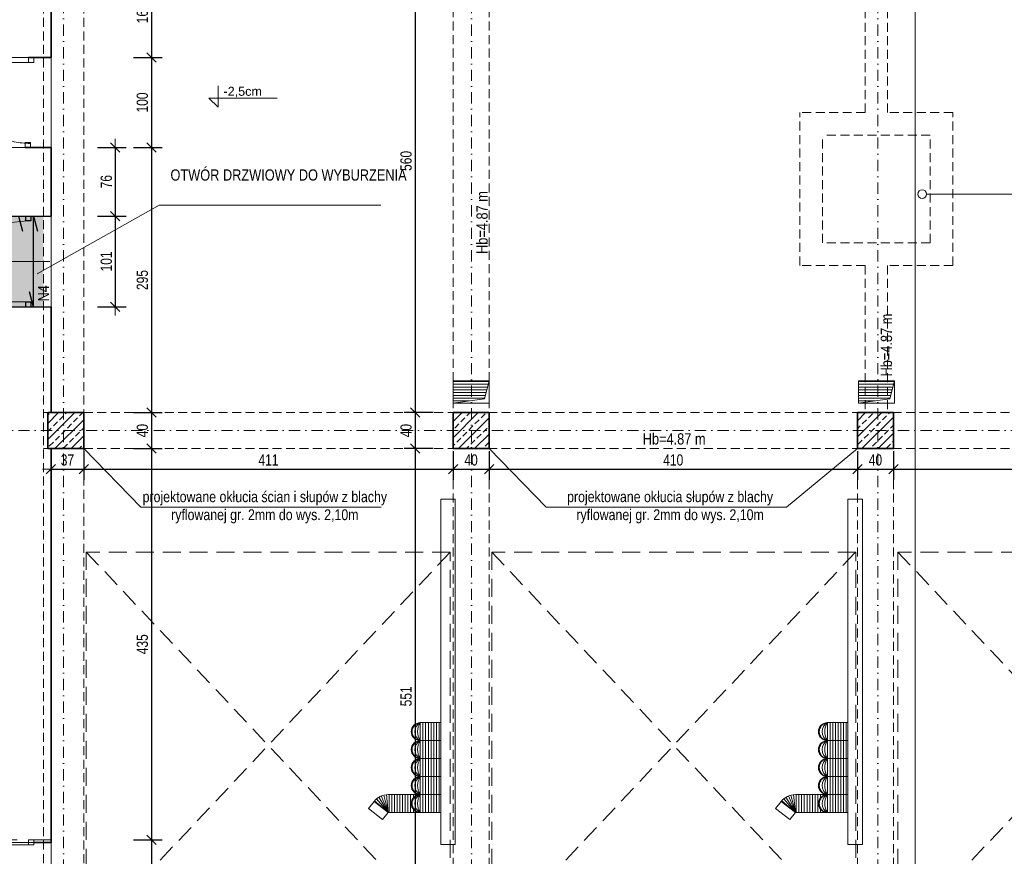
# Model space of a CAD drawing. Header units: millimetres. Extents: x 4946 to 18537, y -10559 to 785.
# Tile 4 of 79: x 6050 to 7145, y -1751 to -820. Entities that reach past the tile are written whole.
import ezdxf

# ---------------------------------------------------------------- set-up
doc = ezdxf.new("R2010")
doc.units = ezdxf.units.MM
for name, pattern in [('DASHDOT', [1, 0.5, -0.25, 0, -0.25]), ('DASHED', [0.75, 0.5, -0.25]), ('DASHEDX2', [1.5, 1, -0.5])]:
    doc.linetypes.add(name, pattern=pattern)
for name, color, linetype, lineweight in [('!MARIUSZ', 220, 'Continuous', 35), ('BA_drz', 7, 'Continuous', 18), ('BA_txc', 1, 'Continuous', 18), ('BA_txs', 2, 'Continuous', 18), ('mm_went_opis', 7, 'Continuous', 15), ('PG_BRAMY', 1, 'DASHEDX2', 18), ('PG_KONSTRUKCJA', 5, 'Continuous', 35), ('PG_OSIE', 1, 'DASHDOT', 18), ('PG_PODCIĄGI', 1, 'DASHED', 18), ('PG_SZRAF', 1, 'Continuous', 18), ('PG_WENTYLACJA', 1, 'Continuous', 18), ('PG_WYMIARY', 1, 'Continuous', 18), ('PG_ŚCIANY_SŁUPY', 4, 'Continuous', 35), ('WYBURZENIA', 160, 'Continuous', 30), ('Wymiarowa zewnętrzna', 50, 'Continuous', 18), ('Wyposażenie', 134, 'Continuous', 18)]:
    doc.layers.add(name, color=color, linetype=linetype, lineweight=lineweight)
doc.layers.add('PG_POMOCNICZNE', color=6, linetype='Continuous', lineweight=18, plot=False)
doc.styles.add('BIKTS', font='bikromsw.shx', dxfattribs={"width": 0.85})
doc.styles.add('BIKWYM', font='BIKROMSW.SHX', dxfattribs={"width": 0.8})
doc.styles.get("Standard").update_dxf_attribs({"font": 'arial.ttf'})
doc.dimstyles.new('BA_KR_50', dxfattribs={"dimscale": 0.5, "dimtxt": 25, "dimasz": 1.666667, "dimexe": 24, "dimexo": 0, "dimgap": 0, "dimtad": 0, "dimdec": 1, "dimrnd": 0.5, "dimzin": 9, "dimdsep": 46, "dimtxsty": 'BIKWYM', "dimblk": 'WYM-KR', "dimcen": 0, "dimdle": 20, "dimclrd": 256, "dimclre": 256, "dimclrt": 7, "dimadec": 0, "dimazin": 0, "dimtfac": 0.033333, "dimtdec": 1, "dimtmove": 0, "dimatfit": 3, "dimldrblk": 'WYM-KR', "dimfxl": 40, "dimfxlon": 1, "dimtvp": 0.8, "dimtolj": 1, "dimarcsym": 0})

# ---------------------------------------------------------------- blocks, each defined once
blk = doc.blocks.new('A$C243F7E6F')
at = {"layer": 'PG_SZRAF'}
h = blk.add_hatch(dxfattribs=at)
h.set_pattern_fill('ANSI33', color=256, scale=2)
h.set_pattern_definition([(45, (-6891.598, -2675.306), (-8.980256, 8.980256), []), (45, (-6882.618, -2675.306), (-8.980256, 8.980256), [6.35, -3.175])])
h.paths.add_polyline_path([(0, 0), (40, 0), (40, -40), (0, -40)])
at = {"layer": 'PG_KONSTRUKCJA'}
blk.add_lwpolyline([(0, 0), (40, 0), (40, -40), (0, -40), (0, 0)], dxfattribs=at)
blk = doc.blocks.new('brama')
at = {"layer": 'PG_BRAMY', "linetype": 'Continuous'}
for p, q in [((4191.2, 391.2), (4596.2, 391.2)), ((4191.2, 391.2), (4191.2, 385.2)), ((4191.2, 385.2), (4596.2, 385.2)), ((4596.2, 391.2), (4596.2, 385.2))]:
    blk.add_line(p, q, dxfattribs=at)
at = {"layer": 'PG_BRAMY', "ltscale": 20}
for p, q in [((4191.2, -44.8), (4596.2, 385.2)), ((4191.2, 385.2), (4596.2, -44.8))]:
    blk.add_line(p, q, dxfattribs=at)
blk.add_lwpolyline([(4191.2, 385.2), (4596.2, 385.2), (4596.2, -44.8), (4191.2, -44.8)], close=True, dxfattribs=at)
blk = doc.blocks.new('WYM-KR')
at = {"linetype": 'ByBlock'}
blk.add_line((11.52, 0), (-11.52, 0), dxfattribs=at)
at = {"color": 7, "linetype": 'ByBlock'}
blk.add_line((6.24, 6.24), (-6.24, -6.24), dxfattribs=at)
blk = doc.blocks.new('*D310')
at = {"layer": 'Defpoints', "color": 0, "transparency": 16777216}
for p in [(6084.5, -1297.3), (6121, -1297.3), (6121, -1320)]:
    blk.add_point(p, dxfattribs=at)
at = {"layer": 'PG_WYMIARY', "lineweight": -2, "transparency": 16777216}
for p, q in [((6084.5, -1300), (6084.5, -1332)), ((6121, -1300), (6121, -1332)), ((6085.4, -1320), (6120.2, -1320))]:
    blk.add_line(p, q, dxfattribs=at)
at = {"layer": 'PG_WYMIARY', "lineweight": -2, "transparency": 16777216, "xscale": 0.8333333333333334, "yscale": 0.8333333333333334, "zscale": 0.8333333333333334, "rotation": 180}
blk.add_blockref('WYM-KR', (6084.5, -1320), dxfattribs=at)
at = {"layer": 'PG_WYMIARY', "lineweight": -2, "transparency": 16777216, "xscale": 0.8333333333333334, "yscale": 0.8333333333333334, "zscale": 0.8333333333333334}
blk.add_blockref('WYM-KR', (6121, -1320), dxfattribs=at)
at = {"layer": 'PG_WYMIARY', "color": 7, "transparency": 16777216, "insert": (6102.8, -1310), "char_height": 12.5, "attachment_point": 5, "style": 'BIKWYM'}
blk.add_mtext('\\A1;37', dxfattribs=at)
blk = doc.blocks.new('*D311')
at = {"layer": 'Defpoints', "color": 0, "transparency": 16777216}
for p in [(6121, -1297.3), (6532, -1297.3), (6532, -1320)]:
    blk.add_point(p, dxfattribs=at)
at = {"layer": 'PG_WYMIARY', "lineweight": -2, "transparency": 16777216}
for p, q in [((6121, -1300), (6121, -1332)), ((6532, -1300), (6532, -1332)), ((6121.9, -1320), (6531.2, -1320))]:
    blk.add_line(p, q, dxfattribs=at)
at = {"layer": 'PG_WYMIARY', "lineweight": -2, "transparency": 16777216, "xscale": 0.8333333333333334, "yscale": 0.8333333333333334, "zscale": 0.8333333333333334, "rotation": 180}
blk.add_blockref('WYM-KR', (6121, -1320), dxfattribs=at)
at = {"layer": 'PG_WYMIARY', "lineweight": -2, "transparency": 16777216, "xscale": 0.8333333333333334, "yscale": 0.8333333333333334, "zscale": 0.8333333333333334}
blk.add_blockref('WYM-KR', (6532, -1320), dxfattribs=at)
at = {"layer": 'PG_WYMIARY', "color": 7, "transparency": 16777216, "insert": (6326.5, -1310), "char_height": 12.5, "attachment_point": 5, "style": 'BIKWYM'}
blk.add_mtext('\\A1;411', dxfattribs=at)
blk = doc.blocks.new('*D312')
at = {"layer": 'Defpoints', "color": 0, "transparency": 16777216}
for p in [(6532, -1297.3), (6572, -1297.3), (6572, -1320)]:
    blk.add_point(p, dxfattribs=at)
at = {"layer": 'PG_WYMIARY', "lineweight": -2, "transparency": 16777216}
for p, q in [((6532, -1300), (6532, -1332)), ((6572, -1300), (6572, -1332)), ((6532.9, -1320), (6571.2, -1320))]:
    blk.add_line(p, q, dxfattribs=at)
at = {"layer": 'PG_WYMIARY', "lineweight": -2, "transparency": 16777216, "xscale": 0.8333333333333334, "yscale": 0.8333333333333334, "zscale": 0.8333333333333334, "rotation": 180}
blk.add_blockref('WYM-KR', (6532, -1320), dxfattribs=at)
at = {"layer": 'PG_WYMIARY', "lineweight": -2, "transparency": 16777216, "xscale": 0.8333333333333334, "yscale": 0.8333333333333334, "zscale": 0.8333333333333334}
blk.add_blockref('WYM-KR', (6572, -1320), dxfattribs=at)
at = {"layer": 'PG_WYMIARY', "color": 7, "transparency": 16777216, "insert": (6552, -1310), "char_height": 12.5, "attachment_point": 5, "style": 'BIKWYM'}
blk.add_mtext('\\A1;40', dxfattribs=at)
blk = doc.blocks.new('*D313')
at = {"layer": 'Defpoints', "color": 0, "transparency": 16777216}
for p in [(6572, -1297.3), (6982, -1297.3), (6982, -1320)]:
    blk.add_point(p, dxfattribs=at)
at = {"layer": 'PG_WYMIARY', "lineweight": -2, "transparency": 16777216}
for p, q in [((6572, -1300), (6572, -1332)), ((6982, -1300), (6982, -1332)), ((6572.9, -1320), (6981.2, -1320))]:
    blk.add_line(p, q, dxfattribs=at)
at = {"layer": 'PG_WYMIARY', "lineweight": -2, "transparency": 16777216, "xscale": 0.8333333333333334, "yscale": 0.8333333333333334, "zscale": 0.8333333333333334, "rotation": 180}
blk.add_blockref('WYM-KR', (6572, -1320), dxfattribs=at)
at = {"layer": 'PG_WYMIARY', "lineweight": -2, "transparency": 16777216, "xscale": 0.8333333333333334, "yscale": 0.8333333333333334, "zscale": 0.8333333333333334}
blk.add_blockref('WYM-KR', (6982, -1320), dxfattribs=at)
at = {"layer": 'PG_WYMIARY', "color": 7, "transparency": 16777216, "insert": (6777, -1310), "char_height": 12.5, "attachment_point": 5, "style": 'BIKWYM'}
blk.add_mtext('\\A1;410', dxfattribs=at)
blk = doc.blocks.new('*D314')
at = {"layer": 'Defpoints', "color": 0, "transparency": 16777216}
for p in [(6982, -1297.3), (7022, -1297.3), (7022, -1320)]:
    blk.add_point(p, dxfattribs=at)
at = {"layer": 'PG_WYMIARY', "lineweight": -2, "transparency": 16777216}
for p, q in [((6982, -1300), (6982, -1332)), ((7022, -1300), (7022, -1332)), ((6982.9, -1320), (7021.2, -1320))]:
    blk.add_line(p, q, dxfattribs=at)
at = {"layer": 'PG_WYMIARY', "lineweight": -2, "transparency": 16777216, "xscale": 0.8333333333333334, "yscale": 0.8333333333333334, "zscale": 0.8333333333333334, "rotation": 180}
blk.add_blockref('WYM-KR', (6982, -1320), dxfattribs=at)
at = {"layer": 'PG_WYMIARY', "lineweight": -2, "transparency": 16777216, "xscale": 0.8333333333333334, "yscale": 0.8333333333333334, "zscale": 0.8333333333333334}
blk.add_blockref('WYM-KR', (7022, -1320), dxfattribs=at)
at = {"layer": 'PG_WYMIARY', "color": 7, "transparency": 16777216, "insert": (7002, -1310), "char_height": 12.5, "attachment_point": 5, "style": 'BIKWYM'}
blk.add_mtext('\\A1;40', dxfattribs=at)
blk = doc.blocks.new('*D315')
at = {"layer": 'Defpoints', "color": 0, "transparency": 16777216}
for p in [(7022, -1297.3), (7435, -1297.3), (7435, -1320)]:
    blk.add_point(p, dxfattribs=at)
at = {"layer": 'PG_WYMIARY', "lineweight": -2, "transparency": 16777216}
for p, q in [((7022, -1300), (7022, -1332)), ((7435, -1300), (7435, -1332)), ((7022.9, -1320), (7434.2, -1320))]:
    blk.add_line(p, q, dxfattribs=at)
at = {"layer": 'PG_WYMIARY', "lineweight": -2, "transparency": 16777216, "xscale": 0.8333333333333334, "yscale": 0.8333333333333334, "zscale": 0.8333333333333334, "rotation": 180}
blk.add_blockref('WYM-KR', (7022, -1320), dxfattribs=at)
at = {"layer": 'PG_WYMIARY', "lineweight": -2, "transparency": 16777216, "xscale": 0.8333333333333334, "yscale": 0.8333333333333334, "zscale": 0.8333333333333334}
blk.add_blockref('WYM-KR', (7435, -1320), dxfattribs=at)
at = {"layer": 'PG_WYMIARY', "color": 7, "transparency": 16777216, "insert": (7228.5, -1310), "char_height": 12.5, "attachment_point": 5, "style": 'BIKWYM'}
blk.add_mtext('\\A1;413', dxfattribs=at)
blk = doc.blocks.new('*D324')
at = {"layer": 'Defpoints', "color": 0, "transparency": 16777216}
for p in [(6532, -697.3), (6489.7, -1257.3), (6532, -1257.3)]:
    blk.add_point(p, dxfattribs=at)
at = {"layer": 'PG_WYMIARY', "lineweight": -2, "transparency": 16777216}
for p, q in [((6509.7, -697.3), (6477.7, -697.3)), ((6489.7, -698.1), (6489.7, -1256.5)), ((6509.7, -1257.3), (6477.7, -1257.3))]:
    blk.add_line(p, q, dxfattribs=at)
at = {"layer": 'PG_WYMIARY', "lineweight": -2, "transparency": 16777216, "xscale": 0.8333333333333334, "yscale": 0.8333333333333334, "zscale": 0.8333333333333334}
for p, rotation in [((6489.7, -697.3), 90), ((6489.7, -1257.3), 270)]:
    blk.add_blockref('WYM-KR', p, dxfattribs=dict(at, rotation=rotation))
at = {"layer": 'PG_WYMIARY', "color": 7, "transparency": 16777216, "insert": (6479.7, -977.3), "char_height": 12.5, "attachment_point": 5, "rotation": 90, "style": 'BIKWYM'}
blk.add_mtext('\\A1;560', dxfattribs=at)
blk = doc.blocks.new('*D325')
at = {"layer": 'Defpoints', "color": 0, "transparency": 16777216}
for p in [(6532, -1257.3), (6489.7, -1297.3), (6532, -1297.3)]:
    blk.add_point(p, dxfattribs=at)
at = {"layer": 'PG_WYMIARY', "lineweight": -2, "transparency": 16777216}
for p, q in [((6509.7, -1257.3), (6477.7, -1257.3)), ((6489.7, -1258.1), (6489.7, -1296.5)), ((6509.7, -1297.3), (6477.7, -1297.3))]:
    blk.add_line(p, q, dxfattribs=at)
at = {"layer": 'PG_WYMIARY', "lineweight": -2, "transparency": 16777216, "xscale": 0.8333333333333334, "yscale": 0.8333333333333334, "zscale": 0.8333333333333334}
for p, rotation in [((6489.7, -1257.3), 90), ((6489.7, -1297.3), 270)]:
    blk.add_blockref('WYM-KR', p, dxfattribs=dict(at, rotation=rotation))
at = {"layer": 'PG_WYMIARY', "color": 7, "transparency": 16777216, "insert": (6479.7, -1277.3), "char_height": 12.5, "attachment_point": 5, "rotation": 90, "style": 'BIKWYM'}
blk.add_mtext('\\A1;40', dxfattribs=at)
blk = doc.blocks.new('*D326')
at = {"layer": 'Defpoints', "color": 0, "transparency": 16777216}
for p in [(6532, -1297.3), (6489.7, -1848.3), (6530, -1848.3)]:
    blk.add_point(p, dxfattribs=at)
at = {"layer": 'PG_WYMIARY', "lineweight": -2, "transparency": 16777216}
for p, q in [((6509.7, -1297.3), (6477.7, -1297.3)), ((6489.7, -1298.1), (6489.7, -1847.5)), ((6509.7, -1848.3), (6477.7, -1848.3))]:
    blk.add_line(p, q, dxfattribs=at)
at = {"layer": 'PG_WYMIARY', "lineweight": -2, "transparency": 16777216, "xscale": 0.8333333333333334, "yscale": 0.8333333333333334, "zscale": 0.8333333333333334}
for p, rotation in [((6489.7, -1297.3), 90), ((6489.7, -1848.3), 270)]:
    blk.add_blockref('WYM-KR', p, dxfattribs=dict(at, rotation=rotation))
at = {"layer": 'PG_WYMIARY', "color": 7, "transparency": 16777216, "insert": (6479.7, -1572.8), "char_height": 12.5, "attachment_point": 5, "rotation": 90, "style": 'BIKWYM'}
blk.add_mtext('\\A1;551', dxfattribs=at)
blk = doc.blocks.new('*D344')
at = {"layer": 'Defpoints', "color": 0, "transparency": 16777216}
for p in [(6113.3, -697.3), (6076.8, -862.3), (6196.2, -862.3)]:
    blk.add_point(p, dxfattribs=at)
at = {"layer": 'PG_WYMIARY', "lineweight": -2, "transparency": 16777216}
for p, q in [((6176.2, -697.3), (6208.2, -697.3)), ((6196.2, -698.1), (6196.2, -861.5)), ((6176.2, -862.3), (6208.2, -862.3))]:
    blk.add_line(p, q, dxfattribs=at)
at = {"layer": 'PG_WYMIARY', "lineweight": -2, "transparency": 16777216, "xscale": 0.8333333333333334, "yscale": 0.8333333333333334, "zscale": 0.8333333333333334}
for p, rotation in [((6196.2, -697.3), 90), ((6196.2, -862.3), 270)]:
    blk.add_blockref('WYM-KR', p, dxfattribs=dict(at, rotation=rotation))
at = {"layer": 'PG_WYMIARY', "color": 7, "transparency": 16777216, "insert": (6186.2, -813.1), "char_height": 12.5, "attachment_point": 5, "rotation": 90, "style": 'BIKWYM'}
blk.add_mtext('\\A1;165', dxfattribs=at)
blk = doc.blocks.new('*D345')
at = {"layer": 'Defpoints', "color": 0, "transparency": 16777216}
for p in [(6076.8, -862.3), (6076.8, -962.3), (6196.2, -962.3)]:
    blk.add_point(p, dxfattribs=at)
at = {"layer": 'PG_WYMIARY', "lineweight": -2, "transparency": 16777216}
for p, q in [((6176.2, -862.3), (6208.2, -862.3)), ((6196.2, -863.1), (6196.2, -961.5)), ((6176.2, -962.3), (6208.2, -962.3))]:
    blk.add_line(p, q, dxfattribs=at)
at = {"layer": 'PG_WYMIARY', "lineweight": -2, "transparency": 16777216, "xscale": 0.8333333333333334, "yscale": 0.8333333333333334, "zscale": 0.8333333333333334}
for p, rotation in [((6196.2, -862.3), 90), ((6196.2, -962.3), 270)]:
    blk.add_blockref('WYM-KR', p, dxfattribs=dict(at, rotation=rotation))
at = {"layer": 'PG_WYMIARY', "color": 7, "transparency": 16777216, "insert": (6186.2, -912.3), "char_height": 12.5, "attachment_point": 5, "rotation": 90, "style": 'BIKWYM'}
blk.add_mtext('\\A1;100', dxfattribs=at)
blk = doc.blocks.new('*D346')
at = {"layer": 'Defpoints', "color": 0, "transparency": 16777216}
for p in [(6076.8, -962.3), (6113.3, -1257.3), (6196.2, -1257.3)]:
    blk.add_point(p, dxfattribs=at)
at = {"layer": 'PG_WYMIARY', "lineweight": -2, "transparency": 16777216}
for p, q in [((6176.2, -962.3), (6208.2, -962.3)), ((6196.2, -963.1), (6196.2, -1256.5)), ((6176.2, -1257.3), (6208.2, -1257.3))]:
    blk.add_line(p, q, dxfattribs=at)
at = {"layer": 'PG_WYMIARY', "lineweight": -2, "transparency": 16777216, "xscale": 0.8333333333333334, "yscale": 0.8333333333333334, "zscale": 0.8333333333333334}
for p, rotation in [((6196.2, -962.3), 90), ((6196.2, -1257.3), 270)]:
    blk.add_blockref('WYM-KR', p, dxfattribs=dict(at, rotation=rotation))
at = {"layer": 'PG_WYMIARY', "color": 7, "transparency": 16777216, "insert": (6186.2, -1109.8), "char_height": 12.5, "attachment_point": 5, "rotation": 90, "style": 'BIKWYM'}
blk.add_mtext('\\A1;295', dxfattribs=at)
blk = doc.blocks.new('*D347')
at = {"layer": 'Defpoints', "color": 0, "transparency": 16777216}
for p in [(6113.3, -1257.3), (6113.3, -1297.3), (6196.2, -1297.3)]:
    blk.add_point(p, dxfattribs=at)
at = {"layer": 'PG_WYMIARY', "lineweight": -2, "transparency": 16777216}
for p, q in [((6176.2, -1257.3), (6208.2, -1257.3)), ((6196.2, -1258.1), (6196.2, -1296.5)), ((6176.2, -1297.3), (6208.2, -1297.3))]:
    blk.add_line(p, q, dxfattribs=at)
at = {"layer": 'PG_WYMIARY', "lineweight": -2, "transparency": 16777216, "xscale": 0.8333333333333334, "yscale": 0.8333333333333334, "zscale": 0.8333333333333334}
for p, rotation in [((6196.2, -1257.3), 90), ((6196.2, -1297.3), 270)]:
    blk.add_blockref('WYM-KR', p, dxfattribs=dict(at, rotation=rotation))
at = {"layer": 'PG_WYMIARY', "color": 7, "transparency": 16777216, "insert": (6186.2, -1277.3), "char_height": 12.5, "attachment_point": 5, "rotation": 90, "style": 'BIKWYM'}
blk.add_mtext('\\A1;40', dxfattribs=at)
blk = doc.blocks.new('*D348')
at = {"layer": 'Defpoints', "color": 0, "transparency": 16777216}
for p in [(6113.3, -1297.3), (6076.8, -1732.6), (6196.2, -1732.6)]:
    blk.add_point(p, dxfattribs=at)
at = {"layer": 'PG_WYMIARY', "lineweight": -2, "transparency": 16777216}
for p, q in [((6176.2, -1297.3), (6208.2, -1297.3)), ((6196.2, -1298.1), (6196.2, -1731.7)), ((6176.2, -1732.6), (6208.2, -1732.6))]:
    blk.add_line(p, q, dxfattribs=at)
at = {"layer": 'PG_WYMIARY', "lineweight": -2, "transparency": 16777216, "xscale": 0.8333333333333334, "yscale": 0.8333333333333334, "zscale": 0.8333333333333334}
for p, rotation in [((6196.2, -1297.3), 90), ((6196.2, -1732.6), 270)]:
    blk.add_blockref('WYM-KR', p, dxfattribs=dict(at, rotation=rotation))
at = {"layer": 'PG_WYMIARY', "color": 7, "transparency": 16777216, "insert": (6186.2, -1514.9), "char_height": 12.5, "attachment_point": 5, "rotation": 90, "style": 'BIKWYM'}
blk.add_mtext('\\A1;435', dxfattribs=at)
blk = doc.blocks.new('*D349')
at = {"layer": 'Defpoints', "color": 0, "transparency": 16777216}
for p in [(6076.8, -1732.6), (6076.8, -1833.6), (6196.2, -1833.6)]:
    blk.add_point(p, dxfattribs=at)
at = {"layer": 'PG_WYMIARY', "lineweight": -2, "transparency": 16777216}
for p, q in [((6176.2, -1732.6), (6208.2, -1732.6)), ((6196.2, -1733.4), (6196.2, -1832.7)), ((6176.2, -1833.6), (6208.2, -1833.6))]:
    blk.add_line(p, q, dxfattribs=at)
at = {"layer": 'PG_WYMIARY', "lineweight": -2, "transparency": 16777216, "xscale": 0.8333333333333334, "yscale": 0.8333333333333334, "zscale": 0.8333333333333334}
for p, rotation in [((6196.2, -1732.6), 90), ((6196.2, -1833.6), 270)]:
    blk.add_blockref('WYM-KR', p, dxfattribs=dict(at, rotation=rotation))
at = {"layer": 'PG_WYMIARY', "color": 7, "transparency": 16777216, "insert": (6186.2, -1783.1), "char_height": 12.5, "attachment_point": 5, "rotation": 90, "style": 'BIKWYM'}
blk.add_mtext('\\A1;101', dxfattribs=at)
blk = doc.blocks.new('dr1h901')
at = {"color": 0}
blk.add_line((-0.5, 0), (-0.5, 1), dxfattribs=at)
blk.add_line((0, 0.362), (0, -0.266))
blk.add_arc((-0.5, 0), 1, 0, 90, dxfattribs=at)
blk = doc.blocks.new('*D353')
at = {"layer": 'Defpoints', "color": 0, "transparency": 16777216}
for p in [(6084.5, -962.3), (6084.5, -1038.6), (6156.1, -1038.6)]:
    blk.add_point(p, dxfattribs=at)
at = {"layer": 'PG_WYMIARY', "lineweight": -2, "transparency": 16777216}
for p, q in [((6136.1, -962.3), (6168.1, -962.3)), ((6156.1, -963.1), (6156.1, -1037.7)), ((6136.1, -1038.6), (6168.1, -1038.6))]:
    blk.add_line(p, q, dxfattribs=at)
at = {"layer": 'PG_WYMIARY', "lineweight": -2, "transparency": 16777216, "xscale": 0.8333333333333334, "yscale": 0.8333333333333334, "zscale": 0.8333333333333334}
for p, rotation in [((6156.1, -962.3), 90), ((6156.1, -1038.6), 270)]:
    blk.add_blockref('WYM-KR', p, dxfattribs=dict(at, rotation=rotation))
at = {"layer": 'PG_WYMIARY', "color": 7, "transparency": 16777216, "insert": (6146.1, -1000.4), "char_height": 12.5, "attachment_point": 5, "rotation": 90, "style": 'BIKWYM'}
blk.add_mtext('\\A1;76', dxfattribs=at)
blk = doc.blocks.new('*D354')
at = {"layer": 'Defpoints', "color": 0, "transparency": 16777216}
for p in [(6084.5, -1038.6), (6084.5, -1139.6), (6156.1, -1139.6)]:
    blk.add_point(p, dxfattribs=at)
at = {"layer": 'PG_WYMIARY', "lineweight": -2, "transparency": 16777216}
for p, q in [((6136.1, -1038.6), (6168.1, -1038.6)), ((6156.1, -1039.4), (6156.1, -1138.7)), ((6136.1, -1139.6), (6168.1, -1139.6))]:
    blk.add_line(p, q, dxfattribs=at)
at = {"layer": 'PG_WYMIARY', "lineweight": -2, "transparency": 16777216, "xscale": 0.8333333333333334, "yscale": 0.8333333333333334, "zscale": 0.8333333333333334}
for p, rotation in [((6156.1, -1038.6), 90), ((6156.1, -1139.6), 270)]:
    blk.add_blockref('WYM-KR', p, dxfattribs=dict(at, rotation=rotation))
at = {"layer": 'PG_WYMIARY', "color": 7, "transparency": 16777216, "insert": (6146.1, -1089.1), "char_height": 12.5, "attachment_point": 5, "rotation": 90, "style": 'BIKWYM'}
blk.add_mtext('\\A1;101', dxfattribs=at)

msp = doc.modelspace()

# ---------------------------------------------------------------- hatches: boundary and pattern name
at = {"layer": 'PG_WENTYLACJA', "true_color": 0x000000}
h = msp.add_hatch(dxfattribs=at)
h.set_pattern_fill('ANSI31', color=18, scale=0.97, angle=135)
h.paths.add_polyline_path([(6572.05, -1221.81), (6532.05, -1221.81), (6532.05, -1246.81), (6567.05, -1241.81)])
h = msp.add_hatch(dxfattribs=at)
h.set_pattern_fill('ANSI31', color=18, scale=0.97, angle=135)
h.paths.add_polyline_path([(7023.05, -1221.81), (6983.05, -1221.81), (6983.05, -1246.81), (7018.05, -1241.81)])
at = {"layer": 'WYBURZENIA', "lineweight": 18, "true_color": 0x000000, "transparency": 33554572}
h = msp.add_hatch(color=18, dxfattribs=at)
h.dxf.hatch_style = 1
h.paths.add_polyline_path([(6038.55, -1038.56), (6076.05, -1038.56), (6076.05, -1139.56), (6038.55, -1139.56)])

# ---------------------------------------------------------------- linework, layer by layer
at = {"layer": '!MARIUSZ', "color": 18, "linetype": 'DASHED', "lineweight": 0, "ltscale": 50, "true_color": 0x000000}
for p, q in [((6059.3, -862.31), (6040.55, -862.31)), ((6059.3, -862.31), (6065.3, -862.31)), ((6059.3, -867.81), (6059.3, -862.31)), ((6065.3, -862.31), (6065.3, -867.81)), ((6065.3, -867.81), (6059.3, -867.81)), ((6055.8, -956.81), (6061.8, -956.81)), ((6055.8, -962.31), (6055.8, -956.81)), ((6061.8, -962.31), (6055.8, -962.31)), ((6061.8, -956.81), (6061.8, -962.31)), ((6059.3, -1732.56), (6065.3, -1732.56)), ((6059.3, -1738.06), (6059.3, -1732.56)), ((6065.3, -1738.06), (6059.3, -1738.06)), ((6065.3, -1732.56), (6065.3, -1738.06))]:
    msp.add_line(p, q, dxfattribs=at)
at = {"layer": '!MARIUSZ', "color": 18, "linetype": 'DASHED', "lineweight": 0, "ltscale": 50, "true_color": 0x000000, "extrusion": (0, 0, -1)}
for p, q in [((6061.55, -867.81), (5971.55, -867.81)), ((6061.55, -1738.06), (5971.55, -1738.06))]:
    msp.add_line(p, q, dxfattribs=at)
at = {"layer": '!MARIUSZ', "color": 18, "linetype": 'DASHED', "lineweight": 0, "ltscale": 50, "true_color": 0x000000}
for points in [[(6038.55, -1170.81), (5867.55, -1170.81), (5867.55, -1259.81), (5436.05, -1259.81), (5436.05, -982.55), (5363.05, -982.55), (5363.05, -1259.81), (5363.05, -1293.31), (5997.55, -1293.31), (5997.55, -1735.31), (6084.55, -1735.31)], [(6059.3, -1735.31), (6084.55, -1735.31), (6084.55, -1732.56), (6038.55, -1732.56), (6038.55, -1735.31)]]:
    msp.add_lwpolyline(points, dxfattribs=at)
at = {"layer": '!MARIUSZ', "color": 18, "linetype": 'DASHED', "lineweight": 0, "ltscale": 50, "true_color": 0x000000, "extrusion": (0, 0, -1)}
for centre in [(6061.55, -867.81), (6061.55, -1738.06)]:
    msp.add_ellipse(centre, major_axis=(-63.64, 63.64), ratio=1, start_param=3.9269908, end_param=5.4977871, dxfattribs=at)
for p, q in [((6056.49, -1044.06), (6056.49, -1038.56)), ((6061.99, -1038.56), (6061.99, -1044.06)), ((6061.99, -1044.06), (6056.49, -1044.06)), ((6056.49, -1139.56), (6056.49, -1134.06)), ((6056.49, -1134.06), (6061.99, -1134.06)), ((6061.99, -1134.06), (6061.99, -1139.56))]:
    msp.add_line(p, q)
at = {"layer": 'BA_txc', "color": 18, "true_color": 0x000000}
for p, q in [((6270.58, -893.91), (6270.58, -917.66)), ((6270.58, -917.66), (6259.99, -907.31)), ((6259.99, -907.31), (6336.22, -907.31))]:
    msp.add_line(p, q, dxfattribs=at)
at = {"layer": 'Defpoints', "color": 6, "lineweight": 18}
for points in [[(4946.25, -699.84), (7046.25, -699.84), (7046.25, -2184.84), (4946.25, -2184.84)], [(7046.25, -699.84), (9146.25, -699.84), (9146.25, -2184.84), (7046.25, -2184.84)]]:
    msp.add_lwpolyline(points, close=True, dxfattribs=at)
at = {"layer": 'mm_went_opis'}
for p, q in [((7346.95, -1014.13), (7058.95, -1014.13)), ((6452.03, -1362.42), (6184.39, -1362.42)), ((6903.03, -1362.42), (6635.39, -1362.42))]:
    msp.add_line(p, q, dxfattribs=at)
for points in [[(6121.05, -1297.31), (6184.39, -1362.42)], [(6572.05, -1297.31), (6635.39, -1362.42)], [(6903.03, -1362.42), (6982.05, -1297.31)]]:
    msp.add_lwpolyline(points, dxfattribs=at)
msp.add_circle((7054.09, -1014.13), 4.86, dxfattribs=at)
at = {"layer": 'PG_OSIE', "color": 18, "ltscale": 25, "true_color": 0x000000}
for points in [[(6098.55, 780.75), (6098.55, -2070.06)], [(6552.55, 780.75), (6552.55, -2070.06)], [(7004.55, 780.75), (7004.55, -2070.06)], [(5847.38, -1277.31), (8127.62, -1277.31)]]:
    msp.add_lwpolyline(points, dxfattribs=at)
at = {"layer": 'PG_PODCIĄGI', "color": 18, "ltscale": 20, "true_color": 0x000000}
for p, q in [((6990.55, -923.56), (6990.55, -695.56)), ((7015.55, -923.56), (7015.55, -695.56)), ((6990.55, -923.56), (6918.05, -923.56)), ((6918.05, -1093.56), (6918.05, -923.56)), ((7088.05, -923.56), (7015.55, -923.56)), ((7088.05, -1093.56), (7088.05, -923.56)), ((7063.05, -948.56), (6943.05, -948.56)), ((6943.05, -1068.56), (6943.05, -948.56)), ((7063.05, -1068.56), (7063.05, -948.56)), ((7063.05, -1068.56), (6943.05, -1068.56)), ((6990.55, -1093.56), (6918.05, -1093.56)), ((6990.55, -1093.56), (6990.55, -1257.56)), ((7088.05, -1093.56), (7015.55, -1093.56)), ((7015.55, -1093.56), (7015.55, -1257.56))]:
    msp.add_line(p, q, dxfattribs=at)
for points in [[(6076.05, 561.69), (6076.05, -1912.31)], [(6121.05, 561.69), (6121.05, -1912.31)], [(6532.05, -657.31), (6532.05, -1912.31)], [(6572.05, -657.31), (6572.05, -1912.31)], [(6076.05, -1257.31), (7930.05, -1257.31)], [(6982.05, -1257.31), (6982.05, -1912.31)], [(7022.05, -1257.31), (7022.05, -1912.31)], [(6076.05, -1297.31), (7930.05, -1297.31)]]:
    msp.add_lwpolyline(points, dxfattribs=at)
at = {"layer": 'PG_POMOCNICZNE'}
for points in [[(7894.55, -697.31), (7894.55, -1257.31), (7881.55, -1257.31), (7881.55, -1297.31), (7894.55, -1297.31), (7894.55, -1848.31), (6084.55, -1848.31), (6084.55, -1297.31), (6121.05, -1297.31), (6121.05, -1257.31), (6084.55, -1257.31), (6084.55, -697.31)], [(6084.55, -862.31), (6084.55, -962.31), (6038.55, -962.31), (6038.55, -992.31), (5986.05, -992.31), (5986.05, -1007.31), (5890.55, -1007.31), (5890.55, -992.31), (5436.05, -992.31), (5436.05, -871.31), (5447.55, -871.31), (5447.55, -856.31), (5564.05, -856.31), (5564.05, -871.31), (5885.55, -871.31), (5885.55, -862.31), (6084.55, -862.31)], [(5836.55, -1710.31), (5997.55, -1710.31), (5997.55, -1735.31), (6084.55, -1735.31), (6084.55, -1831.31), (5997.55, -1831.31), (5997.55, -2269.31), (5836.55, -2269.31), (5836.55, -1710.31)]]:
    msp.add_lwpolyline(points, dxfattribs=at)
at = {"layer": 'PG_WENTYLACJA', "color": 18, "true_color": 0x000000}
for p, q in [((6567.05, -1241.81), (6572.05, -1221.81)), ((7018.05, -1241.81), (7023.05, -1221.81)), ((6532.05, -1246.81), (6567.05, -1241.81)), ((6983.05, -1246.81), (7018.05, -1241.81))]:
    msp.add_line(p, q, dxfattribs=at)
for points in [[(6532.05, -1246.81), (6572.05, -1246.81), (6572.05, -1221.81), (6532.05, -1221.81)], [(6983.05, -1246.81), (7023.05, -1246.81), (7023.05, -1221.81), (6983.05, -1221.81)]]:
    msp.add_lwpolyline(points, close=True, dxfattribs=at)
at = {"layer": 'PG_WYMIARY', "color": 18, "true_color": 0x000000}
for p, q in [((6204.78, -1026.4), (6069, -1103.02)), ((6451.47, -1026.4), (6204.78, -1026.4))]:
    msp.add_line(p, q, dxfattribs=at)
at = {"layer": 'PG_ŚCIANY_SŁUPY', "color": 18, "true_color": 0x000000}
msp.add_line((6084.55, -1735.31), (6065.3, -1735.31), dxfattribs=at)
for points in [[(6056.05, -477.31), (6062.55, -477.31), (6084.55, -477.31), (6084.55, -657.31), (6121.05, -657.31), (6121.05, -697.31), (6084.55, -697.31), (6084.55, -862.31), (6059.3, -862.31)], [(6055.8, -962.31), (6084.55, -962.31), (6084.55, -1038.56)], [(6084.55, -1139.56), (6084.55, -1257.31), (6121.05, -1257.31), (6121.05, -1297.31), (6084.55, -1297.31), (6084.55, -1735.31)]]:
    msp.add_lwpolyline(points, dxfattribs=at)
at = {"layer": 'Wymiarowa zewnętrzna', "color": 18, "lineweight": 30, "true_color": 0x000000}
for p, q in [((6038.55, -1038.56), (6084.55, -1038.56)), ((6048.31, -1038.56), (6052.92, -1055.34)), ((6065.02, -1139.56), (6065.02, -1038.56)), ((6065.02, -1038.56), (6069.63, -1055.34)), ((6065.02, -1139.56), (6060.41, -1122.77)), ((6038.55, -1139.56), (6084.55, -1139.56))]:
    msp.add_line(p, q, dxfattribs=at)
at = {"layer": 'Wyposażenie', "color": 18, "lineweight": 15, "true_color": 0x000000}
for p, q in [((6518.34, -1353.6), (6534.34, -1353.6)), ((6518.34, -1737.56), (6518.34, -1353.6)), ((6534.34, -1737.56), (6534.34, -1353.6)), ((6971.46, -1353.6), (6987.46, -1353.6)), ((6971.46, -1737.56), (6971.46, -1353.6)), ((6987.46, -1737.56), (6987.46, -1353.6)), ((6495.45, -1602.11), (6518.34, -1602.11)), ((6495.45, -1602.11), (6495.45, -1702.11)), ((6498.45, -1602.11), (6498.45, -1702.11)), ((6501.45, -1602.11), (6501.45, -1702.11)), ((6504.45, -1602.11), (6504.45, -1702.11)), ((6507.45, -1602.11), (6507.45, -1702.11)), ((6510.45, -1602.11), (6510.45, -1702.11)), ((6513.45, -1602.11), (6513.45, -1702.11)), ((6516.45, -1602.11), (6516.45, -1702.11)), ((6948.57, -1602.11), (6971.46, -1602.11)), ((6948.57, -1602.11), (6948.57, -1702.11)), ((6951.57, -1602.11), (6951.57, -1702.11)), ((6954.57, -1602.11), (6954.57, -1702.11)), ((6957.57, -1602.11), (6957.57, -1702.11)), ((6960.57, -1602.11), (6960.57, -1702.11)), ((6963.57, -1602.11), (6963.57, -1702.11)), ((6966.57, -1602.11), (6966.57, -1702.11)), ((6969.57, -1602.11), (6969.57, -1702.11)), ((6495.45, -1622.11), (6518.34, -1622.11)), ((6948.57, -1622.11), (6971.46, -1622.11)), ((6495.45, -1642.11), (6518.34, -1642.11)), ((6948.57, -1642.11), (6971.46, -1642.11)), ((6495.45, -1662.11), (6518.34, -1662.11)), ((6948.57, -1662.11), (6971.46, -1662.11)), ((6446.86, -1686.82), (6459.75, -1702.11)), ((6449.29, -1685.06), (6459.75, -1702.11)), ((6451.96, -1683.69), (6459.75, -1702.11)), ((6454.8, -1682.73), (6459.75, -1702.11)), ((6457.75, -1682.21), (6459.75, -1702.11)), ((6495.45, -1682.11), (6459.75, -1682.11)), ((6460.75, -1682.11), (6460.75, -1702.11)), ((6463.75, -1682.11), (6463.75, -1702.11)), ((6466.75, -1682.11), (6466.75, -1702.11)), ((6469.75, -1682.11), (6469.75, -1702.11)), ((6472.75, -1682.11), (6472.75, -1702.11)), ((6475.75, -1682.11), (6475.75, -1702.11)), ((6478.75, -1682.11), (6478.75, -1702.11)), ((6481.75, -1682.11), (6481.75, -1702.11)), ((6481.75, -1682.11), (6481.75, -1702.11)), ((6484.75, -1682.11), (6484.75, -1702.11)), ((6487.75, -1682.11), (6487.75, -1685.73)), ((6490.75, -1682.11), (6490.75, -1683.28)), ((6495.45, -1682.11), (6518.34, -1682.11)), ((6899.98, -1686.82), (6912.87, -1702.11)), ((6902.41, -1685.06), (6912.87, -1702.11)), ((6905.08, -1683.69), (6912.87, -1702.11)), ((6907.92, -1682.73), (6912.87, -1702.11)), ((6910.87, -1682.21), (6912.87, -1702.11)), ((6948.57, -1682.11), (6912.87, -1682.11)), ((6913.87, -1682.11), (6913.87, -1702.11)), ((6916.87, -1682.11), (6916.87, -1702.11)), ((6919.87, -1682.11), (6919.87, -1702.11)), ((6922.87, -1682.11), (6922.87, -1702.11)), ((6925.87, -1682.11), (6925.87, -1702.11)), ((6928.87, -1682.11), (6928.87, -1702.11)), ((6931.87, -1682.11), (6931.87, -1702.11)), ((6934.87, -1682.11), (6934.87, -1702.11)), ((6934.87, -1682.11), (6934.87, -1702.11)), ((6937.87, -1682.11), (6937.87, -1702.11)), ((6940.87, -1682.11), (6940.87, -1685.73)), ((6943.87, -1682.11), (6943.87, -1683.28)), ((6948.57, -1682.11), (6971.46, -1682.11)), ((6437.85, -1697.61), (6444.03, -1689.75)), ((6453.57, -1709.97), (6437.85, -1697.61)), ((6459.75, -1702.11), (6444.03, -1689.75)), ((6444.71, -1688.92), (6459.75, -1702.11)), ((6890.97, -1697.61), (6897.15, -1689.75)), ((6906.69, -1709.97), (6890.97, -1697.61)), ((6912.87, -1702.11), (6897.15, -1689.75)), ((6897.84, -1688.92), (6912.87, -1702.11)), ((6459.75, -1702.11), (6453.57, -1709.97)), ((6495.45, -1702.11), (6459.75, -1702.11)), ((6487.75, -1698.49), (6487.75, -1702.11)), ((6490.75, -1700.93), (6490.75, -1702.11)), ((6495.45, -1702.11), (6518.34, -1702.11)), ((6912.87, -1702.11), (6906.69, -1709.97)), ((6948.57, -1702.11), (6912.87, -1702.11)), ((6940.87, -1698.49), (6940.87, -1702.11)), ((6943.87, -1700.93), (6943.87, -1702.11)), ((6948.57, -1702.11), (6971.46, -1702.11)), ((6518.34, -1737.56), (6534.34, -1737.56)), ((6971.46, -1737.56), (6987.46, -1737.56))]:
    msp.add_line(p, q, dxfattribs=at)
for centre, radius, start, end in [((6495.45, -1612.11), 10, 90, 270), ((6496.51, -1612.11), 10.06, 96.02558, 263.97442), ((6500.78, -1612.11), 11.33, 118.07249, 241.92751), ((6510.62, -1612.11), 18.17, 146.60151, 213.39849), ((6948.57, -1612.11), 10, 90, 270), ((6949.63, -1612.11), 10.06, 96.02558, 263.97442), ((6953.91, -1612.11), 11.33, 118.07249, 241.92751), ((6963.74, -1612.11), 18.17, 146.60151, 213.39849), ((6495.45, -1632.11), 10, 90, 270), ((6496.51, -1632.11), 10.06, 96.02558, 263.97442), ((6500.78, -1632.11), 11.33, 118.07249, 241.92751), ((6510.62, -1632.11), 18.17, 146.60151, 213.39849), ((6948.57, -1632.11), 10, 90, 270), ((6949.63, -1632.11), 10.06, 96.02558, 263.97442), ((6953.91, -1632.11), 11.33, 118.07249, 241.92751), ((6963.74, -1632.11), 18.17, 146.60151, 213.39849), ((6495.45, -1652.11), 10, 90, 270), ((6496.51, -1652.11), 10.06, 96.02558, 263.97442), ((6500.78, -1652.11), 11.33, 118.07249, 241.92751), ((6510.62, -1652.11), 18.17, 146.60151, 213.39849), ((6948.57, -1652.11), 10, 90, 270), ((6949.63, -1652.11), 10.06, 96.02558, 263.97442), ((6953.91, -1652.11), 11.33, 118.07249, 241.92751), ((6963.74, -1652.11), 18.17, 146.60151, 213.39849), ((6495.45, -1672.11), 10, 90, 270), ((6496.51, -1672.11), 10.06, 96.02558, 263.97442), ((6500.78, -1672.11), 11.33, 118.07249, 241.92751), ((6510.62, -1672.11), 18.17, 146.60151, 213.39849), ((6948.57, -1672.11), 10, 90, 270), ((6949.63, -1672.11), 10.06, 96.02558, 263.97442), ((6953.91, -1672.11), 11.33, 118.07249, 241.92751), ((6963.74, -1672.11), 18.17, 146.60151, 213.39849), ((6459.75, -1702.11), 20, 90, 141.83888), ((6495.45, -1692.11), 10, 90, 270), ((6496.51, -1692.11), 10.06, 96.02558, 263.97442), ((6500.78, -1692.11), 11.33, 118.07249, 241.92751), ((6510.62, -1692.11), 18.17, 146.60151, 213.39849), ((6912.87, -1702.11), 20, 90, 141.83888), ((6948.57, -1692.11), 10, 90, 270), ((6949.63, -1692.11), 10.06, 96.02558, 263.97442), ((6953.91, -1692.11), 11.33, 118.07249, 241.92751), ((6963.74, -1692.11), 18.17, 146.60151, 213.39849)]:
    msp.add_arc(centre, radius, start, end, dxfattribs=at)

# ---------------------------------------------------------------- block references
at = {"layer": 'BA_drz', "color": 18, "true_color": 0x000000, "xscale": 90, "yscale": 90, "zscale": -90, "rotation": 89.99999999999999}
msp.add_blockref('dr1h901', (6059.24, -1089.06), dxfattribs=at)
at = {"layer": 'PG_KONSTRUKCJA', "color": 18, "true_color": 0x000000}
for p in [(6081.05, -1257.31), (6532.05, -1257.31), (6982.05, -1257.31)]:
    msp.add_blockref('A$C243F7E6F', p, dxfattribs=at)
at = {"layer": 'PG_KONSTRUKCJA', "color": 18, "true_color": 0x000000, "xscale": -1, "rotation": 180}
for p in [(1932.63, -1457.11), (2383.88, -1457.11), (2835.88, -1457.11)]:
    msp.add_blockref('brama', p, dxfattribs=at)

# ---------------------------------------------------------------- texts
at = {"layer": 'BA_txc', "color": 18, "true_color": 0x000000, "insert": (6276.52, -894.86), "char_height": 10, "attachment_point": 1}
msp.add_mtext_dynamic_manual_height_columns('-2,5cm', width=650.6795, gutter_width=50, heights=[0], dxfattribs=at)
at = {"layer": 'BA_txs', "color": 18, "true_color": 0x000000, "style": 'BIKTS', "width": 0.85}
for s, p in [('Hb=4.87 m', (6570.47, -1080.8)), ('N4', (6082.47, -1133.7)), ('Hb=4.87 m', (7020.47, -1217.06))]:
    msp.add_text(s, height=12.5, rotation=90, dxfattribs=at).set_placement(p)
msp.add_text('Hb=4.87 m', height=12.5, dxfattribs=at).set_placement((6743.06, -1292.73))
at = {"layer": 'BA_txs', "color": 18, "true_color": 0x000000, "insert": (6217.47, -986.69), "char_height": 12.5, "width": 249.456, "attachment_point": 1, "style": 'BIKTS'}
msp.add_mtext('OTWÓR DRZWIOWY DO WYBURZENIA', dxfattribs=at)
at = {"layer": 'mm_went_opis', "char_height": 12, "attachment_point": 2}
for s, insert, width in [('{\\fArial Narrow|b0|i0|c238|p34;projektowane okłucia ścian i słupów z blachy ryflowanej gr. 2mm do wys. 2,10m}', (6322.47, -1344.82), 278.4132), ('{\\fArial Narrow|b0|i0|c238|p34;projektowane okłucia słupów z blachy ryflowanej gr. 2mm do wys. 2,10m}', (6773.47, -1344.82), 240.0682)]:
    msp.add_mtext(s, dxfattribs=dict(at, insert=insert, width=width))

# ---------------------------------------------------------------- dimensions: what is measured, and where the dimension line sits
at = {"layer": 'PG_WYMIARY'}
dim = msp.add_linear_dim(base=(6196.19, -862.31), p1=(6113.29, -697.31), p2=(6076.79, -862.31), angle=90, dimstyle='BA_KR_50', override={"dimdec": 0, "dimrnd": 0, "dimtmove": 1}, dxfattribs=at)
dim.commit()
dim.dimension.update_dxf_attribs({"geometry": '*D344', "text_midpoint": (6196.19, -813.14), "dimtype": 160})
for base, p1, p2, picture, middle in [((6489.67, -1257.31), (6532.05, -697.31), (6532.05, -1257.31), '*D324', (6479.67, -977.31)), ((6196.19, -962.31), (6076.79, -862.31), (6076.79, -962.31), '*D345', (6186.19, -912.31)), ((6196.19, -1257.31), (6076.79, -962.31), (6113.29, -1257.31), '*D346', (6186.19, -1109.81)), ((6156.15, -1038.56), (6084.55, -962.31), (6084.55, -1038.56), '*D353', (6146.15, -1000.43)), ((6156.15, -1139.56), (6084.55, -1038.56), (6084.55, -1139.56), '*D354', (6146.15, -1089.06)), ((6196.19, -1297.31), (6113.29, -1257.31), (6113.29, -1297.31), '*D347', (6186.19, -1277.31)), ((6489.67, -1297.31), (6532.05, -1257.31), (6532.05, -1297.31), '*D325', (6479.67, -1277.31)), ((6196.19, -1732.56), (6113.29, -1297.31), (6076.79, -1732.56), '*D348', (6186.19, -1514.93)), ((6489.67, -1848.31), (6532.05, -1297.31), (6530.05, -1848.31), '*D326', (6479.67, -1572.81)), ((6196.19, -1833.56), (6076.79, -1732.56), (6076.79, -1833.56), '*D349', (6186.19, -1783.06))]:
    dim = msp.add_linear_dim(base=base, p1=p1, p2=p2, angle=90, dimstyle='BA_KR_50', override={"dimdec": 0, "dimrnd": 0, "dimtmove": 1}, dxfattribs=at)
    dim.commit()
    dim.dimension.update_dxf_attribs({"geometry": picture, "text_midpoint": middle})
for base, p1, p2, picture, middle in [((6121.04753505, -1319.96310205), (6084.54753505, -1297.30506148), (6121.04753505, -1297.30506148), '*D310', (6102.79753505, -1309.96310205)), ((6532.05, -1319.96), (6121.05, -1297.31), (6532.05, -1297.31), '*D311', (6326.55, -1309.96)), ((6572.05, -1319.96), (6532.05, -1297.31), (6572.05, -1297.31), '*D312', (6552.05, -1309.96)), ((6982.05, -1319.96), (6572.05, -1297.31), (6982.05, -1297.31), '*D313', (6777.05, -1309.96)), ((7022.05, -1319.96), (6982.05, -1297.31), (7022.05, -1297.31), '*D314', (7002.05, -1309.96)), ((7435.05, -1319.96), (7022.05, -1297.31), (7435.05, -1297.31), '*D315', (7228.55, -1309.96))]:
    dim = msp.add_linear_dim(base=base, p1=p1, p2=p2, dimstyle='BA_KR_50', override={"dimdec": 0, "dimrnd": 0, "dimtmove": 1}, dxfattribs=at)
    dim.commit()
    dim.dimension.update_dxf_attribs({"geometry": picture, "text_midpoint": middle})

doc.saveas('drawing.dxf')
